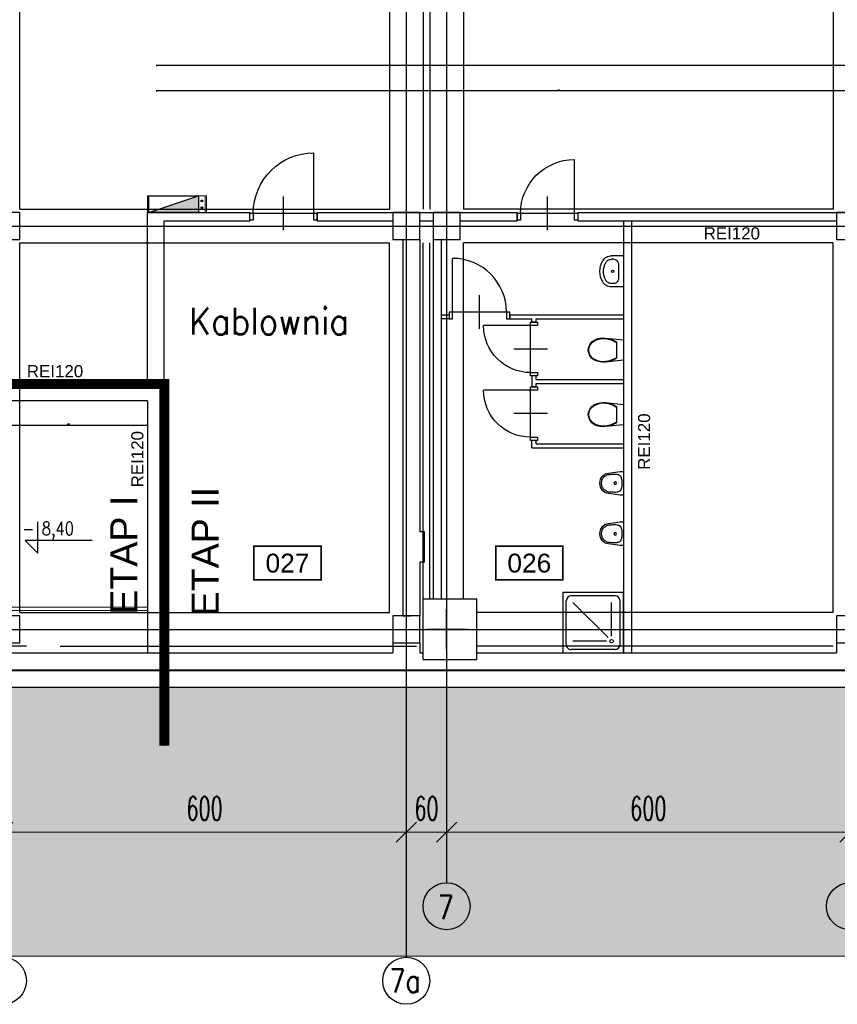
# Model space of a CAD drawing. Header units: centimetres. Extents: x -156440 to 298236, y -263599 to 81430.
# Tile 15 of 170: x 133674 to 145836, y -174809 to -160162. Entities that reach past the tile are written whole.
import ezdxf
from ezdxf.enums import TextEntityAlignment as Align

# ---------------------------------------------------------------- set-up
doc = ezdxf.new("R2010")
doc.units = ezdxf.units.CM
doc.header["$LTSCALE"] = 50
doc.header["$PDMODE"] = 35
doc.header["$PDSIZE"] = 0.1
for name, pattern in [('Kondygnacja -2$0$DASHED', [0.75, 0.5, -0.25]), ('Kondygnacja -2$0$DIVIDE', [31.75, 12.7, -6.35, 0, -6.35, 0, -6.35]), ('Kondygnacja -2$0$HIDDEN2', [4.7625, 3.175, -1.5875]), ('Osie rzutów$0$DASHDOT2', [12.7, 6.35, -3.175, 0, -3.175])]:
    doc.linetypes.add(name, pattern=pattern)
doc.layers.get('0').update_dxf_attribs({"color": 8})
doc.layers.get('DEFPOINTS').update_dxf_attribs({"color": 8})
for name, color, linetype, lineweight in [('Kondygnacja -2$0$_SP KORYTA', 8, 'Continuous', 25), ('Kondygnacja -2$0$ARCH_INFO_WYMIARY', 8, 'Continuous', 9), ('Kondygnacja -2$0$ARCH_WIDOK', 8, 'Continuous', 13), ('Kondygnacja -2$0$RYSUNKOWE_NIEDRUK', 8, 'Continuous', 9), ('Osie rzutów$0$ARCH_INFO_WYMIARY', 8, 'Continuous', 9)]:
    doc.layers.add(name, color=color, linetype=linetype, lineweight=lineweight)
for name, color, linetype in [('Kondygnacja -2$0$ARCH_DZIAŁOWA_IST', 8, 'Continuous'), ('Kondygnacja -2$0$ARCH_ETAPOWANIE', 8, 'Kondygnacja -2$0$DIVIDE'), ('Kondygnacja -2$0$ARCH_GRUNT', 8, 'Continuous'), ('Kondygnacja -2$0$ARCH_HYDRANTY', 8, 'Continuous'), ('Kondygnacja -2$0$ARCH_INFO_KOTY_WYSOKOŚCIOWE_IST', 8, 'Continuous'), ('Kondygnacja -2$0$ARCH_INFO_ODPORNOŚĆ OGNIOWA', 8, 'Continuous'), ('Kondygnacja -2$0$ARCH_INFO_OPISY_IST', 8, 'Continuous'), ('Kondygnacja -2$0$ARCH_KONSTR_POWYŻEJ RZUTU_IST', 8, 'Kondygnacja -2$0$HIDDEN2'), ('Kondygnacja -2$0$ARCH_MUROWANE_IST', 9, 'Continuous'), ('Kondygnacja -2$0$ARCH_WYPOSAŻENIE_SANITARNE_IST', 8, 'Continuous'), ('Kondygnacja -2$0$ARCH_ŚLUSARKA_DRZWI_IST', 8, 'Continuous'), ('Kondygnacja -2$0$ARCH_ŻELBET_IST', 9, 'Continuous'), ('Osie rzutów$0$ARCH_INFO_OSIE_IST', 8, 'Osie rzutów$0$DASHDOT2'), ('Osie rzutów$0$ARCH_INFO_OSIE_OPISY_IST', 8, 'Continuous'), ('Pomieszczenia -2$0$ARCH_INFO_AREA_ETYKIETY_200', 8, 'Continuous')]:
    doc.layers.add(name, color=color, linetype=linetype)
doc.styles.add('Kondygnacja -2$0$Arial', font='ARIAL.TTF')
doc.styles.add('Kondygnacja -2$0$Romans', font='Romans.shx', dxfattribs={"width": 0.7})
doc.styles.add('Kondygnacja -2$0$ROMANS-50-CM', font='romans.shx', dxfattribs={"width": 0.8, "height": 10})
doc.styles.add('Osie rzutów$0$ROMANS-250-CM', font='romans.shx', dxfattribs={"width": 0.8, "height": 50})
doc.styles.add('Osie rzutów$0$wymiary_cuprum', font='Romans.shx', dxfattribs={"width": 0.6})
doc.styles.add('Pomieszczenia -2$0$Arial', font='ARIAL.TTF')
doc.dimstyles.new('Kondygnacja -2$0$Wymiary 1-100', dxfattribs={"dimtxt": 12, "dimasz": 10, "dimexe": 5, "dimexo": 0, "dimgap": 4, "dimtad": 1, "dimrnd": 0.5, "dimzin": 12, "dimdsep": 46, "dimtxsty": 'Kondygnacja -2$0$Romans', "dimblk": 'Kondygnacja -2$0$_Oblique', "dimcen": 10, "dimdle": 10, "dimclrt": 55, "dimazin": 0, "dimtfac": 1, "dimtmove": 1, "dimatfit": 3, "dimfxl": 0, "dimtolj": 1, "dimtzin": 0, "dimarcsym": 0})
doc.dimstyles.new('Osie rzutów$0$ARCH_ CT', dxfattribs={"dimtxt": 20, "dimasz": 20, "dimexe": 12, "dimexo": 20, "dimgap": 5, "dimtad": 1, "dimdec": 1, "dimrnd": 0.5, "dimzin": 9, "dimdsep": 46, "dimtxsty": 'Osie rzutów$0$wymiary_cuprum', "dimblk": 'Osie rzutów$0$_Oblique', "dimcen": 8, "dimdle": 12, "dimclrd": 256, "dimclre": 256, "dimclrt": 55, "dimadec": 1, "dimazin": 0, "dimtfac": 1, "dimtdec": 1, "dimtmove": 1, "dimatfit": 2, "dimldrblk": 'Osie rzutów$0$_Dot', "dimfxl": 0, "dimtolj": 1, "dimtzin": 0, "dimlwd": -1, "dimlwe": -1, "dimarcsym": 0})

# ---------------------------------------------------------------- blocks, each defined once
blk = doc.blocks.new('Osie rzutów$0$_Oblique')
at = {"color": 0, "linetype": 'ByBlock', "lineweight": -2}
blk.add_line((-0.5, -0.5), (0.5, 0.5), dxfattribs=at)
blk = doc.blocks.new('*D89')
at = {"layer": 'DEFPOINTS', "color": 0}
for p in [(6260, 4732.2), (6860, 4732.2), (6860, 4698.3)]:
    blk.add_point(p, dxfattribs=at)
at = {"layer": 'Osie rzutów$0$ARCH_INFO_WYMIARY'}
for p, q in [((6260, 4717.2), (6260, 4690.3)), ((6860, 4717.2), (6860, 4690.3)), ((6252, 4698.3), (6868, 4698.3))]:
    blk.add_line(p, q, dxfattribs=at)
at = {"layer": 'Osie rzutów$0$ARCH_INFO_WYMIARY', "xscale": 30, "yscale": 30, "zscale": 30, "rotation": 180}
blk.add_blockref('Osie rzutów$0$_Oblique', (6260, 4698.3), dxfattribs=at)
at = {"layer": 'Osie rzutów$0$ARCH_INFO_WYMIARY', "xscale": 30, "yscale": 30, "zscale": 30}
blk.add_blockref('Osie rzutów$0$_Oblique', (6860, 4698.3), dxfattribs=at)
at = {"layer": 'Osie rzutów$0$ARCH_INFO_WYMIARY', "color": 55, "insert": (6560, 4733.8), "char_height": 35, "attachment_point": 5, "style": 'Osie rzutów$0$wymiary_cuprum'}
blk.add_mtext('\\A1;600', dxfattribs=at)
blk = doc.blocks.new('Osie rzutów$0$_Dot')
at = {"color": 0, "linetype": 'ByBlock', "lineweight": -2}
blk.add_line((-0.5, 0), (-1, 0), dxfattribs=at)
at = {"color": 0, "linetype": 'ByBlock', "const_width": 0.5}
blk.add_lwpolyline([(-0.25, 0, 1), (0.25, 0, 1)], format="xyb", close=True, dxfattribs=at)
blk = doc.blocks.new('*D90')
at = {"layer": 'DEFPOINTS', "color": 0}
for p in [(6200, 4732.2), (6260, 4732.2), (6260, 4698.3)]:
    blk.add_point(p, dxfattribs=at)
at = {"layer": 'Osie rzutów$0$ARCH_INFO_WYMIARY'}
for p, q in [((6200, 4717.2), (6200, 4690.3)), ((6260, 4717.2), (6260, 4690.3)), ((6192, 4698.3), (6268, 4698.3))]:
    blk.add_line(p, q, dxfattribs=at)
at = {"layer": 'Osie rzutów$0$ARCH_INFO_WYMIARY', "xscale": 30, "yscale": 30, "zscale": 30, "rotation": 180}
blk.add_blockref('Osie rzutów$0$_Oblique', (6200, 4698.3), dxfattribs=at)
at = {"layer": 'Osie rzutów$0$ARCH_INFO_WYMIARY', "xscale": 30, "yscale": 30, "zscale": 30}
blk.add_blockref('Osie rzutów$0$_Oblique', (6260, 4698.3), dxfattribs=at)
at = {"layer": 'Osie rzutów$0$ARCH_INFO_WYMIARY', "color": 55, "insert": (6230, 4733.8), "char_height": 35, "attachment_point": 5, "style": 'Osie rzutów$0$wymiary_cuprum'}
blk.add_mtext('\\A1;60', dxfattribs=at)
blk = doc.blocks.new('*D91')
at = {"layer": 'DEFPOINTS', "color": 0}
for p in [(5600, 4732.2), (6200, 4732.2), (6200, 4698.3)]:
    blk.add_point(p, dxfattribs=at)
at = {"layer": 'Osie rzutów$0$ARCH_INFO_WYMIARY'}
for p, q in [((5600, 4717.2), (5600, 4690.3)), ((6200, 4717.2), (6200, 4690.3)), ((5592, 4698.3), (6208, 4698.3))]:
    blk.add_line(p, q, dxfattribs=at)
at = {"layer": 'Osie rzutów$0$ARCH_INFO_WYMIARY', "xscale": 30, "yscale": 30, "zscale": 30, "rotation": 180}
blk.add_blockref('Osie rzutów$0$_Oblique', (5600, 4698.3), dxfattribs=at)
at = {"layer": 'Osie rzutów$0$ARCH_INFO_WYMIARY', "xscale": 30, "yscale": 30, "zscale": 30}
blk.add_blockref('Osie rzutów$0$_Oblique', (6200, 4698.3), dxfattribs=at)
at = {"layer": 'Osie rzutów$0$ARCH_INFO_WYMIARY', "color": 55, "insert": (5900, 4733.8), "char_height": 35, "attachment_point": 5, "style": 'Osie rzutów$0$wymiary_cuprum'}
blk.add_mtext('\\A1;600', dxfattribs=at)
blk = doc.blocks.new('Kondygnacja -2$0$_Oblique')
at = {"color": 0, "linetype": 'ByBlock', "lineweight": -2}
blk.add_line((-0.5, -0.5), (0.5, 0.5), dxfattribs=at)
blk = doc.blocks.new('*D236')
at = {"layer": 'DEFPOINTS', "color": 0}
for p in [(133224, -165882), (135574, -165882), (135574, -166191)]:
    blk.add_point(p, dxfattribs=at)
at = {"layer": 'Kondygnacja -2$0$ARCH_INFO_WYMIARY', "color": 0, "lineweight": -2}
for p, q in [((133214, -166191), (135584, -166191)), ((133224, -166183), (133224, -166196)), ((135574, -166183), (135574, -166196))]:
    blk.add_line(p, q, dxfattribs=at)
at = {"layer": 'Kondygnacja -2$0$ARCH_INFO_WYMIARY', "color": 0, "lineweight": -2, "xscale": 10, "yscale": 10, "zscale": 10, "rotation": 180}
blk.add_blockref('Kondygnacja -2$0$_Oblique', (133224, -166191), dxfattribs=at)
at = {"layer": 'Kondygnacja -2$0$ARCH_INFO_WYMIARY', "color": 0, "lineweight": -2, "xscale": 10, "yscale": 10, "zscale": 10}
blk.add_blockref('Kondygnacja -2$0$_Oblique', (135574, -166191), dxfattribs=at)
at = {"layer": 'Kondygnacja -2$0$ARCH_INFO_WYMIARY', "color": 55, "insert": (134399, -166181), "char_height": 12, "attachment_point": 5, "style": 'Kondygnacja -2$0$Romans'}
blk.add_mtext('\\A1;2350', dxfattribs=at)
blk = doc.blocks.new('*D188')
at = {"layer": 'DEFPOINTS', "color": 0}
for p in [(135715, -160843), (135715, -161204), (158265, -161204)]:
    blk.add_point(p, dxfattribs=at)
at = {"layer": 'Kondygnacja -2$0$ARCH_INFO_WYMIARY', "color": 0, "lineweight": -2}
for p, q in [((158275, -160843), (135705, -160843)), ((135715, -160851), (135715, -160838)), ((158265, -160851), (158265, -160838))]:
    blk.add_line(p, q, dxfattribs=at)
at = {"layer": 'Kondygnacja -2$0$ARCH_INFO_WYMIARY', "color": 0, "lineweight": -2, "xscale": 10, "yscale": 10, "zscale": 10, "rotation": 180}
blk.add_blockref('Kondygnacja -2$0$_Oblique', (135715, -160843), dxfattribs=at)
at = {"layer": 'Kondygnacja -2$0$ARCH_INFO_WYMIARY', "color": 0, "lineweight": -2, "xscale": 10, "yscale": 10, "zscale": 10}
blk.add_blockref('Kondygnacja -2$0$_Oblique', (158265, -160843), dxfattribs=at)
at = {"layer": 'Kondygnacja -2$0$ARCH_INFO_WYMIARY', "color": 55, "insert": (146990, -160833), "char_height": 12, "attachment_point": 5, "style": 'Kondygnacja -2$0$Romans'}
blk.add_mtext('\\A1;22550', dxfattribs=at)
blk = doc.blocks.new('*D202')
at = {"layer": 'DEFPOINTS', "color": 0}
for p in [(135715, -161221), (135715, -161482), (147660, -161482)]:
    blk.add_point(p, dxfattribs=at)
at = {"layer": 'Kondygnacja -2$0$ARCH_INFO_WYMIARY', "color": 0, "lineweight": -2}
for p, q in [((147670, -161221), (135705, -161221)), ((135715, -161229), (135715, -161216)), ((147660, -161229), (147660, -161216))]:
    blk.add_line(p, q, dxfattribs=at)
at = {"layer": 'Kondygnacja -2$0$ARCH_INFO_WYMIARY', "color": 0, "lineweight": -2, "xscale": 10, "yscale": 10, "zscale": 10, "rotation": 180}
blk.add_blockref('Kondygnacja -2$0$_Oblique', (135715, -161221), dxfattribs=at)
at = {"layer": 'Kondygnacja -2$0$ARCH_INFO_WYMIARY', "color": 0, "lineweight": -2, "xscale": 10, "yscale": 10, "zscale": 10}
blk.add_blockref('Kondygnacja -2$0$_Oblique', (147660, -161221), dxfattribs=at)
at = {"layer": 'Kondygnacja -2$0$ARCH_INFO_WYMIARY', "color": 55, "insert": (141688, -161211), "char_height": 12, "attachment_point": 5, "style": 'Kondygnacja -2$0$Romans'}
blk.add_mtext('\\A1;11945', dxfattribs=at)
blk = doc.blocks.new('Kondygnacja -2$0$DRZWI80')
blk.add_line((-40, 0), (-40, 80))
at = {"lineweight": -3}
for p, q in [((0, -25), (0, 25)), ((40, 0), (-40, 0))]:
    blk.add_line(p, q, dxfattribs=at)
for points in [[(-45, -10), (-40, -10), (-40, 0), (-45, 0)], [(40, -10), (45, -10), (45, 0), (40, 0)]]:
    blk.add_lwpolyline(points, close=True, dxfattribs=at)
blk.add_arc((-40, 0), 80, 0, 90, dxfattribs=at)
blk = doc.blocks.new('Kondygnacja -2$0$DRZWI90')
blk.add_line((-45, 0), (-45, 90))
at = {"lineweight": -3}
for p, q in [((0, -25), (0, 25)), ((45, 0), (-45, 0))]:
    blk.add_line(p, q, dxfattribs=at)
for points in [[(-50, -10), (-45, -10), (-45, 0), (-50, 0)], [(45, -10), (50, -10), (50, 0), (45, 0)]]:
    blk.add_lwpolyline(points, close=True, dxfattribs=at)
blk.add_arc((-45, 0), 90, 0, 90, dxfattribs=at)
blk = doc.blocks.new('Kondygnacja -2$0$DRZWI70')
blk.add_line((-35, 0), (-35, 70))
at = {"lineweight": -3}
for p, q in [((0, -25), (0, 25)), ((35, 0), (-35, 0))]:
    blk.add_line(p, q, dxfattribs=at)
for points in [[(-40, -10), (-35, -10), (-35, 0), (-40, 0)], [(35, -10), (40, -10), (40, 0), (35, 0)]]:
    blk.add_lwpolyline(points, close=True, dxfattribs=at)
blk.add_arc((-35, 0), 70, 0, 90, dxfattribs=at)
blk = doc.blocks.new('Kondygnacja -2$0$kibel wiszący')
at = {"ltscale": 0.3}
for p, q in [((-12.3, 46.8), (-15, 43)), ((-11.8, 46.2), (-14.2, 42.6)), ((-8.8, 49.7), (-12.3, 46.8)), ((-8.4, 49), (-11.8, 46.2)), ((-4.6, 51.6), (-8.8, 49.7)), ((-4.4, 50.8), (-8.4, 49)), ((0, 52.2), (-4.6, 51.6)), ((0, 51.4), (-4.4, 50.8)), ((4.6, 51.6), (0, 52.2)), ((4.4, 50.8), (0, 51.4)), ((8.4, 49), (4.4, 50.8)), ((8.8, 49.7), (4.6, 51.6)), ((11.8, 46.2), (8.4, 49)), ((12.3, 46.8), (8.8, 49.7)), ((14.2, 42.6), (11.8, 46.2)), ((15, 43), (12.3, 46.8)), ((-17.6, 34.9), (-18.1, 30.7)), ((-18.1, 30.7), (-17.9, 26.5)), ((-16.6, 39), (-17.6, 34.9)), ((-16.8, 34.8), (-17.3, 30.7)), ((-17.3, 30.7), (-17.1, 26.6)), ((-15.8, 38.8), (-16.8, 34.8)), ((-15, 43), (-16.6, 39)), ((-14.2, 42.6), (-15.8, 38.8)), ((15.8, 38.8), (14.2, 42.6)), ((16.6, 39), (15, 43)), ((16.8, 34.8), (15.8, 38.8)), ((17.6, 34.9), (16.6, 39)), ((17.3, 30.7), (16.8, 34.8)), ((17.1, 26.6), (17.3, 30.7)), ((18.1, 30.7), (17.6, 34.9)), ((17.9, 26.5), (18.1, 30.7)), ((-17.9, 26.5), (-17.2, 22.2)), ((-17.9, 26.5), (-15.1, 0)), ((-17.2, 22.2), (-16, 18.1)), ((-17.1, 26.6), (-16.4, 22.3)), ((-16.4, 22.3), (-15.1, 18.1)), ((-16, 18.1), (-14.3, 14.1)), ((-15.1, 18.1), (-13.4, 14.1)), ((13.4, 14.1), (15.2, 18.1)), ((14.3, 14.1), (16, 18.1)), ((15.1, 0), (17.9, 26.5)), ((15.2, 18.1), (16.4, 22.3)), ((16, 18.1), (17.2, 22.2)), ((16.4, 22.3), (17.1, 26.6)), ((17.2, 22.2), (17.9, 26.5)), ((-14.3, 14.1), (-12.2, 10.3)), ((-13.4, 14.1), (-11.3, 10.3)), ((-12.2, 10.3), (12.2, 10.3)), ((11.3, 10.3), (13.4, 14.1)), ((12.2, 10.3), (14.3, 14.1))]:
    blk.add_line(p, q, dxfattribs=at)
at = {"ltscale": 3}
blk.add_line((-15.1, 0), (15.1, 0), dxfattribs=at)
blk = doc.blocks.new('Kondygnacja -2$0$umywalka')
at = {"ltscale": 0.3}
for p, q in [((0, -23), (0, 23)), ((0, 23), (17.8, 23)), ((14.3, 18), (17.8, 18)), ((7.2, -9.1), (7.2, 9.1)), ((7.2, 9.1), (7.2, 9.1)), ((0, -23), (17.8, -23)), ((14.3, -18), (17.8, -18))]:
    blk.add_line(p, q, dxfattribs=at)
for points in [[(7.2, 9.1), (7.3, 10.8), (7.7, 12.5), (8.4, 14), (9.3, 15.4), (10.3, 16.5), (11.5, 17.3), (12.9, 17.8), (14.3, 18)], [(17.8, 23), (19.8, 22.9), (21.7, 22.5), (23.6, 21.9), (25.4, 21), (27, 20), (28.4, 18.7), (29.7, 17.3), (30.8, 15.7)], [(17.8, 18), (19.1, 17.9), (20.3, 17.7), (21.5, 17.3), (22.6, 16.7), (23.7, 16.1), (24.6, 15.3), (25.4, 14.4), (26.1, 13.3)], [(30.8, 15.7), (32.6, 12), (33.9, 8.1), (34.7, 4.1), (35, 0), (34.7, -4.1), (33.9, -8.1), (32.6, -12), (30.8, -15.7)], [(26.1, 13.3), (27.7, 10.2), (28.8, 6.9), (29.5, 3.5), (29.7, 0), (29.5, -3.5), (28.8, -6.9), (27.7, -10.2), (26.1, -13.3)], [(14.3, -18), (12.9, -17.8), (11.5, -17.3), (10.3, -16.5), (9.3, -15.4), (8.4, -14), (7.7, -12.5), (7.3, -10.8), (7.2, -9.1)], [(26.1, -13.3), (25.4, -14.4), (24.6, -15.3), (23.7, -16.1), (22.6, -16.7), (21.5, -17.3), (20.3, -17.7), (19.1, -17.9), (17.8, -18)], [(30.8, -15.7), (29.7, -17.3), (28.4, -18.7), (27, -20), (25.4, -21), (23.6, -21.9), (21.7, -22.5), (19.8, -22.9), (17.8, -23)]]:
    blk.add_lwpolyline(points, dxfattribs=at)
blk.add_circle((16.1, 0), 1.75, dxfattribs=at)
blk = doc.blocks.new('Kondygnacja -2$0$KLM_Poziom_0$0$M_BATH_TOIL_3D URINAL - BOWL_P')
at = {"color": 0, "linetype": 'ByBlock', "lineweight": -2}
blk.add_lwpolyline([(0, -17.5), (5, -17.5), (22.4, -15.2), (27.1, -14.1), (31.3, -10.8), (34, -5.9), (35, 0), (34, 5.9), (31.3, 10.8), (27.1, 14.1), (22.4, 15.2), (5, 17.5), (0, 17.5)], close=True, dxfattribs=at)
blk.add_lwpolyline([(21.8, -13.1, 0.041948), (24, -12.5, 0.055141), (26.3, -11.3, 0.048624), (28.5, -9.5, 0.049619), (30.2, -7.5, 0.049556), (31.5, -5.2, 0.049867), (32.2, -2.6, 0.049959), (32.5, 0, 0.049959), (32.2, 2.6, 0.049867), (31.5, 5.2, 0.049556), (30.2, 7.5, 0.049619), (28.5, 9.5, 0.048624), (26.3, 11.3, 0.055141), (24, 12.5, 0.041948), (21.8, 13.1, 0.011975), (13.8, 13.5, 0.042106), (10, 13.4, 0.066431), (7.8, 12.9, 0.050995), (5.8, 11.9, 0.080215), (4.8, 11, 0.019094), (4.2, 10.2, 0.027547), (3.9, 9.6, 0.030792), (3.4, 8.7, 0.020957), (2.9, 7.2, 0.047941), (2.5, 4.8, 0.023967), (2.2, 0, 0.023967), (2.5, -4.8, 0.047941), (2.9, -7.2, 0.020957), (3.4, -8.7, 0.030792), (3.9, -9.6, 0.027547), (4.2, -10.2, 0.019094), (4.8, -11, 0.080215), (5.8, -11.9, 0.050995), (7.8, -12.9, 0.066431), (10, -13.4, 0.042106), (13.8, -13.5, 0.011975)], format="xyb", close=True, dxfattribs=at)
blk.add_circle((12.1, 0), 2, dxfattribs=at)
at = {"layer": 'DEFPOINTS', "color": 0, "linetype": 'ByBlock', "lineweight": -2}
for p in [(0, 38.1), (0, -38.1)]:
    blk.add_point(p, dxfattribs=at)
blk = doc.blocks.new('Kondygnacja -2$0$brodzik')
at = {"linetype": 'Continuous'}
for p, q in [((0, 45), (-90, 45)), ((-90, 45), (-90, -45)), ((0, -45), (0, 45)), ((-85, 32.5), (-85, -32.5)), ((-12.5, 40), (-77.5, 40)), ((-5, 32.5), (-5, -32.5)), ((-25, 27.5), (-75, 27.5)), ((-22.8, 22.2), (-75, -30)), ((-17.5, 20), (-17.5, -30)), ((-12.5, -40), (-77.5, -40)), ((-90, -45), (0, -45))]:
    blk.add_line(p, q, dxfattribs=at)
blk.add_circle((-17.5, 27.5), 2.5, dxfattribs=at)
for centre, start, end in [((-77.5, 32.5), 90, 180), ((-12.5, 32.5), 0, 90), ((-77.5, -32.5), 180, 270), ((-12.5, -32.5), 270, 0)]:
    blk.add_arc(centre, 7.5, start, end, dxfattribs=at)
blk = doc.blocks.new('Kondygnacja -2$0$hydrant 25 84x25')
at = {"layer": 'Kondygnacja -2$0$ARCH_HYDRANTY'}
blk.add_hatch(color=256, dxfattribs=at).paths.add_polyline_path([(-8639.1, -3748.5), (-8565.1, -3723.5), (-8565.1, -3748.5)])
for points in [[(-8639.1, -3748.5), (-8565.1, -3723.5), (-8565.1, -3748.5)], [(-8565.1, -3748.5), (-8639.1, -3748.5), (-8639.1, -3723.5), (-8565.1, -3723.5)]]:
    blk.add_lwpolyline(points, close=True, dxfattribs=at)
for centre in [(-8560.1, -3731), (-8560.1, -3741)]:
    blk.add_circle(centre, 1.25, dxfattribs=at)
at = {"layer": 'Kondygnacja -2$0$RYSUNKOWE_NIEDRUK'}
blk.add_line((-8565.1, -3748.5), (-8565.1, -3723.5), dxfattribs=at)
at = {"layer": 'Kondygnacja -2$0$RYSUNKOWE_NIEDRUK', "linetype": 'Kondygnacja -2$0$DASHED', "ltscale": 10}
for p, q in [((-8555.1, -3748.5), (-8555.1, -3723.5)), ((-8565.1, -3748.5), (-8555.1, -3748.5))]:
    blk.add_line(p, q, dxfattribs=at)
for points in [[(-8639.1, -3748.5), (-8641.1, -3748.5), (-8641.1, -3723.5), (-8641.1, -3723.5), (-8639.1, -3723.5)], [(-8555.1, -3748.5), (-8553.1, -3748.5), (-8553.1, -3723.5), (-8553.1, -3723.5), (-8565.1, -3723.5)]]:
    blk.add_lwpolyline(points, dxfattribs=at)
blk = doc.blocks.new('Kondygnacja -2$0$konstukcja stropu -2')
at = {"layer": 'Kondygnacja -2$0$ARCH_KONSTR_POWYŻEJ RZUTU_IST', "ltscale": 10}
for p, q in [((5625, 5625), (5625, 6175)), ((6175, 6175), (6175, 5625)), ((6835, 6175), (6835, 5625)), ((6225, 6155), (6225, 5625)), ((6235, 6155), (6235, 5625)), ((6285, 6155), (6285, 5625)), ((5625, 5625), (6175, 5625)), ((6835, 5625), (6285, 5625)), ((5625, 5575), (6175, 5575)), ((5625, 5025), (5625, 5575)), ((6175, 5025), (6175, 5575)), ((6225, 5045), (6225, 5575)), ((6235, 5045), (6235, 5575)), ((6285, 5045), (6285, 5575)), ((6835, 5575), (6285, 5575)), ((6835, 5025), (6835, 5575)), ((5625, 5025), (6175, 5025)), ((6835, 5025), (6305, 5025)), ((5635, 4975), (4975, 4975)), ((5685, 4975), (6215, 4975)), ((6835, 4975), (6305, 4975))]:
    blk.add_line(p, q, dxfattribs=at)
blk = doc.blocks.new('Pomieszczenia -2$0$etykieta_numer')
at = {"color": 0, "linetype": 'ByBlock', "const_width": 2.44}
blk.add_lwpolyline([(-50, -50), (-50, 0), (50, 0), (50, -50)], close=True, dxfattribs=at)
at = {"color": 0, "linetype": 'ByBlock', "style": 'Pomieszczenia -2$0$Arial'}
blk.add_attdef('AECAREA:NUMER_LOKALU', text='', height=28, dxfattribs=at).set_placement((0, -25), align=Align.MIDDLE)
blk = doc.blocks.new('Osie rzutów')
at = {"layer": 'Osie rzutów$0$ARCH_INFO_OSIE_IST', "ltscale": 10}
for p, q in [((6200, 12510), (6200, 4800)), ((6200, 12510), (6200, 4571.18)), ((6260, 12510), (6260, 4623.26)), ((4436.04, 5600), (15156.54, 5600)), ((6260, 4970), (6260, 5030)), ((4436.04, 5000), (15156.54, 5000)), ((6290, 5000), (6230, 5000))]:
    blk.add_line(p, q, dxfattribs=at)
at = {"layer": 'Osie rzutów$0$ARCH_INFO_OSIE_OPISY_IST'}
blk.add_line((6200, 4571.18), (6200, 4512.32), dxfattribs=at)
for centre in [(6260, 4588.26), (6860, 4588.26), (5600, 4477.32), (6200, 4477.32)]:
    blk.add_circle(centre, 35, dxfattribs=at)
at = {"layer": 'Osie rzutów$0$ARCH_INFO_OSIE_OPISY_IST', "style": 'Osie rzutów$0$ROMANS-250-CM', "width": 0.8}
for s, p in [('7', (6246.71, 4569.04)), ('7a', (6174.95, 4459.83))]:
    blk.add_text(s, height=35, dxfattribs=at).set_placement(p)
at = {"layer": 'Osie rzutów$0$ARCH_INFO_WYMIARY'}
for base, p1, p2, picture, middle in [((6200, 4698.26), (5600, 4732.19), (6200, 4732.19), '*D91', (5900, 4733.76)), ((6860, 4698.26), (6260, 4732.19), (6860, 4732.19), '*D89', (6560, 4733.76))]:
    dim = blk.add_linear_dim(base=base, p1=p1, p2=p2, dimstyle='Osie rzutów$0$ARCH_ CT', override={"dimtxt": 35, "dimasz": 30, "dimexe": 8, "dimexo": 15, "dimgap": 18, "dimdle": 8}, dxfattribs=at)
    dim.commit()
    dim.dimension.update_dxf_attribs({"geometry": picture, "text_midpoint": middle})
dim = blk.add_linear_dim(base=(6260, 4698.26), p1=(6200, 4732.19), p2=(6260, 4732.19), dimstyle='Osie rzutów$0$ARCH_ CT', override={"dimtxt": 35, "dimasz": 30, "dimexe": 8, "dimexo": 15, "dimgap": 18, "dimdle": 8}, dxfattribs=at)
dim.commit()
dim.dimension.update_dxf_attribs({"geometry": '*D90', "text_midpoint": (6230, 4698.26), "dimtype": 128})

msp = doc.modelspace()

# ---------------------------------------------------------------- hatches: boundary and pattern name
at = {"layer": 'Kondygnacja -2$0$ARCH_GRUNT', "linetype": 'Continuous', "lineweight": 5}
h = msp.add_hatch(dxfattribs=at)
h.set_pattern_fill('EARTH', color=256, scale=150.000081, angle=45, style=0)
h.set_pattern_definition([(45, (77424.2, -219231.8), (-1e-09, 1347.039), [952.501, -952.501]), (45, (77171.7, -218979.2), (-1e-09, 1347.039), [952.501, -952.501]), (45, (76919.1, -218726.6), (-1e-09, 1347.039), [952.501, -952.501]), (135, (76919.1, -218558.25), (-1347.039, -1e-09), [952.501, -952.501]), (135, (77171.7, -218305.7), (-1347.039, -1e-09), [952.501, -952.501]), (135, (77424.2, -218053.1), (-1347.039, -1e-09), [952.501, -952.501])])
h.paths.add_polyline_path([(212884.241, -145231.769), (212884.241, -170091.769), (126714.241, -170091.769), (126714.241, -162416.769), (124204.241, -162416.769), (124204.241, -158046.769), (126714.241, -158046.769), (126714.241, -145411.769), (124194.241, -145411.769), (124194.241, -139051.769), (126714.241, -139051.769), (126714.241, -120371.769), (126974.241, -120371.769), (126974.241, -120331.769), (123340.682, -120331.769), (104210.686, -114846.331), (92327.304, -139115.894), (85328.346, -135672.845), (88440.332, -129346.864), (81118.345, -125744.905), (84534.909, -118799.785), (97303.521, -125081.142), (97363.112, -124960.006), (104094.752, -111276.07), (123872.677, -116947.299), (125577.831, -117931.769), (126814.241, -117931.769), (126814.241, -111935.99), (122814.241, -111935.99), (122814.241, -112482.599), (111546.999, -109251.769), (100611.443, -109251.769), (95479.978, -119726.267), (82711.366, -113444.91), (75763.47, -127568.448), (83085.457, -131170.407), (79973.47, -137496.388), (94157.494, -144474.039), (106329.469, -119615.08), (122714.241, -124313.338), (122714.241, -135051.769), (120194.241, -135051.769), (120194.241, -149411.769), (122714.241, -149411.769), (122714.241, -154046.769), (120204.241, -154046.769), (120204.241, -166416.769), (122714.241, -166416.769), (122714.241, -174091.769), (216884.241, -174091.769), (216884.241, -145231.769)])

# ---------------------------------------------------------------- linework, layer by layer
at = {"layer": 'Kondygnacja -2$0$ARCH_DZIAŁOWA_IST', "ltscale": 5}
for p, q in [((139944.241, -164551.769, -3480), (140064.241, -164551.769, -3480)), ((140064.241, -164611.769, -3480), (139944.241, -164611.769, -3480)), ((140064.241, -164551.769, -3480), (140064.241, -164611.769, -3480)), ((140964.241, -164551.769, -3480), (142654.241, -164551.769, -3480)), ((140964.241, -164551.769, -3480), (140964.241, -164611.769, -3480)), ((140964.241, -164611.769, -3480), (141294.241, -164611.769, -3480)), ((141294.241, -164661.769, -3480), (141294.241, -164611.769, -3480)), ((141354.241, -164661.769, -3480), (141354.241, -164611.769, -3480)), ((141354.241, -164611.769, -3480), (142654.241, -164611.769, -3480)), ((141354.241, -164661.769, -3480), (141294.241, -164661.769, -3480)), ((141294.241, -165461.769, -3480), (141294.241, -165621.769, -3480)), ((141354.241, -165461.769, -3480), (141294.241, -165461.769, -3480)), ((141354.241, -165511.769, -3480), (141354.241, -165461.769, -3480)), ((141354.241, -165621.769, -3480), (141294.241, -165621.769, -3480)), ((141354.241, -165511.769, -3480), (142654.241, -165511.769, -3480)), ((141354.241, -165571.769, -3480), (142654.241, -165571.769, -3480)), ((141354.241, -165621.769, -3480), (141354.241, -165571.769, -3480)), ((141294.241, -166531.769, -3480), (141294.241, -166421.769, -3480)), ((141354.241, -166421.769, -3480), (141294.241, -166421.769, -3480)), ((141294.241, -166531.769, -3480), (142654.241, -166531.769, -3480)), ((141354.241, -166471.769, -3480), (141354.241, -166421.769, -3480)), ((141354.241, -166471.769, -3480), (142654.241, -166471.769, -3480))]:
    msp.add_line(p, q, dxfattribs=at)
at = {"layer": 'Kondygnacja -2$0$ARCH_ETAPOWANIE', "ltscale": 10, "const_width": 150, "elevation": -3480}
msp.add_lwpolyline([(125594.969, -165581.769), (135824.241, -165581.769), (135824.241, -170962.702)], dxfattribs=at)
at = {"layer": 'Kondygnacja -2$0$ARCH_INFO_KOTY_WYSOKOŚCIOWE_IST', "elevation": -3480}
msp.add_lwpolyline([(134752.998, -167911.117), (133755.814, -167911.117), (133943.314, -168098.617), (133943.314, -167630.183)], dxfattribs=at)
at = {"layer": 'Kondygnacja -2$0$ARCH_MUROWANE_IST', "ltscale": 4}
for p, q in [((135574.241, -165581.769, -3480), (135574.241, -163031.769, -3480)), ((135574.241, -163031.769, -3480), (137099.241, -163031.769, -3480)), ((135824.241, -165581.769, -3480), (135824.241, -163151.769, -3480)), ((135824.241, -163151.769, -3480), (137099.241, -163151.769, -3480)), ((137099.241, -163151.769, -3480), (137099.241, -163031.769, -3480)), ((138099.241, -163031.769, -3480), (141074.241, -163031.769, -3480)), ((138099.241, -163151.769, -3480), (138099.241, -163031.769, -3480)), ((138099.241, -163151.769, -3480), (139224.241, -163151.769, -3480)), ((139624.241, -163151.769, -3480), (139824.241, -163151.769, -3480)), ((140224.241, -163151.769, -3480), (141074.241, -163151.769, -3480)), ((141074.241, -163031.769, -3480), (141074.241, -163151.769, -3480)), ((141974.241, -163031.769, -3480), (141974.241, -163151.769, -3480)), ((141974.241, -163031.769, -3480), (147474.241, -163031.769, -3480)), ((141974.241, -163151.769, -3480), (145824.241, -163151.769, -3480)), ((141974.241, -163151.769, -3480), (145824.241, -163151.769, -3480)), ((142654.241, -163151.769, -3480), (142654.241, -169581.769, -3480)), ((142774.241, -163151.769, -3480), (142774.241, -169581.769, -3480)), ((139374.241, -163431.769, -3480), (139374.241, -169031.769, -3480)), ((139624.241, -163431.769, -3480), (139624.241, -167781.769, -3480)), ((139824.241, -163431.769, -3480), (139824.241, -168781.769, -3480)), ((139944.241, -163431.769, -3480), (139944.241, -168781.769, -3480)), ((139694.241, -167781.769, -3480), (139624.241, -167781.769, -3480)), ((139694.241, -168231.769, -3480), (139694.241, -167781.769, -3480)), ((139694.241, -168231.769, -3480), (139624.241, -168231.769, -3480)), ((139624.241, -168231.769, -3480), (139624.241, -169031.769, -3480)), ((126964.241, -169841.769, -3480), (212634.241, -169841.769, -3480)), ((126714.241, -170091.769, -3480), (212884.241, -170091.769, -3480))]:
    msp.add_line(p, q, dxfattribs=at)
at = {"layer": 'Kondygnacja -2$0$ARCH_WIDOK', "elevation": -3480}
for points in [[(135574.241, -168901.769), (127224.241, -168901.769)], [(135574.241, -168951.769), (127224.241, -168951.769)]]:
    msp.add_lwpolyline(points, dxfattribs=at)
at = {"layer": 'Kondygnacja -2$0$ARCH_ŻELBET_IST', "ltscale": 4}
for p, q in [((135824.241, -165581.769, -3480), (130124.241, -165581.769, -3480)), ((135574.241, -165831.769, -3480), (130124.241, -165831.769, -3480)), ((140474.241, -168781.769, -3480), (139674.241, -168781.769, -3480)), ((139674.241, -169681.769, -3480), (139674.241, -168781.769, -3480)), ((140474.241, -169681.769, -3480), (140474.241, -168781.769, -3480)), ((139374.241, -169031.769, -3480), (139494.241, -169031.769, -3480)), ((139224.241, -169431.769, -3480), (139224.241, -169581.769, -3480)), ((139624.241, -169431.769, -3480), (139624.241, -169581.769, -3480)), ((145824.241, -169431.769, -3480), (145824.241, -169581.769, -3480)), ((127224.241, -169581.769, -3480), (139224.241, -169581.769, -3480)), ((139624.241, -169581.769, -3480), (139674.241, -169581.769, -3480)), ((140474.241, -169581.769, -3480), (142654.241, -169581.769, -3480)), ((142654.241, -169581.769, -3480), (145824.241, -169581.769, -3480)), ((139674.241, -169681.769, -3480), (140474.241, -169681.769, -3480)), ((126974.241, -169831.769, -3480), (212624.241, -169831.769, -3480))]:
    msp.add_line(p, q, dxfattribs=at)
at = {"layer": 'Kondygnacja -2$0$ARCH_ŻELBET_IST', "ltscale": 2}
for p, q in [((135824.241, -165581.769, -3480), (135824.241, -170962.702, -3480)), ((135574.241, -165831.769, -3480), (135574.241, -169581.769, -3480))]:
    msp.add_line(p, q, dxfattribs=at)
at = {"layer": 'Kondygnacja -2$0$ARCH_ŻELBET_IST', "ltscale": 4, "elevation": -3480}
for points in [[(133174.241, -163431.769), (133674.241, -163431.769), (133674.241, -163031.769), (133174.241, -163031.769)], [(139224.241, -163431.769), (139624.241, -163431.769), (139624.241, -163031.769), (139224.241, -163031.769)], [(139824.241, -163431.769), (140224.241, -163431.769), (140224.241, -163031.769), (139824.241, -163031.769)], [(145824.241, -163431.769), (146224.241, -163431.769), (146224.241, -163031.769), (145824.241, -163031.769)], [(133174.241, -169431.769), (133674.241, -169431.769), (133674.241, -169031.769), (133174.241, -169031.769)], [(139224.241, -169431.769), (139624.241, -169431.769), (139624.241, -169031.769), (139224.241, -169031.769)], [(145824.241, -169431.769), (146224.241, -169431.769), (146224.241, -169031.769), (145824.241, -169031.769)]]:
    msp.add_lwpolyline(points, close=True, dxfattribs=at)
at = {"layer": 'Kondygnacja -2$0$RYSUNKOWE_NIEDRUK', "linetype": 'Continuous', "lineweight": 5, "elevation": -3480}
for points in [[(212884.241, -170091.769), (126714.241, -170091.769), (126714.241, -162416.769), (124204.241, -162416.769), (124204.241, -158046.769), (126714.241, -158046.769), (126714.241, -145411.769), (124194.241, -145411.769), (124194.241, -139051.769), (126714.241, -139051.769), (126714.241, -120371.769), (126974.241, -120371.769), (126974.241, -120331.769), (123340.682, -120331.769), (104210.686, -114846.331)], [(106329.469, -119615.08), (122714.241, -124313.338), (122714.241, -135051.769), (120194.241, -135051.769), (120194.241, -149411.769), (122714.241, -149411.769), (122714.241, -154046.769), (120204.241, -154046.769), (120204.241, -166416.769), (122714.241, -166416.769), (122714.241, -174091.769), (216884.241, -174091.769)]]:
    msp.add_lwpolyline(points, dxfattribs=at)

# ---------------------------------------------------------------- block references
at = {"layer": 'Kondygnacja -2$0$_SP KORYTA', "xscale": 10, "yscale": 10, "zscale": 10}
msp.add_blockref('Kondygnacja -2$0$konstukcja stropu -2', (77424.241, -219231.769, -3480), dxfattribs=at)
at = {"layer": 'Kondygnacja -2$0$ARCH_HYDRANTY', "xscale": 10, "yscale": 10, "zscale": 10}
msp.add_blockref('Kondygnacja -2$0$hydrant 25 84x25', (221985.316, -125547.178, -3480), dxfattribs=at)
at = {"layer": 'Kondygnacja -2$0$ARCH_WYPOSAŻENIE_SANITARNE_IST', "yscale": 10, "zscale": 10}
for name, p, xscale, rotation in [('Kondygnacja -2$0$umywalka', (142654.241, -163905.625, -3480), 10, 180), ('Kondygnacja -2$0$kibel wiszący', (142654.241, -165076.571, -3480), -10, 90), ('Kondygnacja -2$0$kibel wiszący', (142654.241, -166036.571, -3480), -10, 90), ('Kondygnacja -2$0$brodzik', (142204.241, -169581.769, -3480), 10, 270)]:
    msp.add_blockref(name, p, dxfattribs=dict(at, xscale=xscale, rotation=rotation))
at = {"layer": 'Kondygnacja -2$0$ARCH_WYPOSAŻENIE_SANITARNE_IST', "xscale": -10, "yscale": 10, "zscale": 10}
for p in [(142654.241, -167057.911, -3480), (142654.241, -167807.911, -3480)]:
    msp.add_blockref('Kondygnacja -2$0$KLM_Poziom_0$0$M_BATH_TOIL_3D URINAL - BOWL_P', p, dxfattribs=at)
at = {"layer": 'Kondygnacja -2$0$ARCH_ŚLUSARKA_DRZWI_IST', "yscale": 10, "zscale": 10}
for name, p, xscale in [('Kondygnacja -2$0$DRZWI90', (137599.241, -163041.769, -3480), -10), ('Kondygnacja -2$0$DRZWI80', (141524.241, -163041.769, -3480), -10), ('Kondygnacja -2$0$DRZWI80', (140514.241, -164511.769, -3480), 10)]:
    msp.add_blockref(name, p, dxfattribs=dict(at, xscale=xscale))
at = {"layer": 'Kondygnacja -2$0$ARCH_ŚLUSARKA_DRZWI_IST', "xscale": -10, "yscale": 10, "zscale": 10, "rotation": 90}
for p in [(141274.241, -165061.769, -3480), (141274.241, -166021.769, -3480)]:
    msp.add_blockref('Kondygnacja -2$0$DRZWI70', p, dxfattribs=at)
at = {"layer": 'Osie rzutów$0$ARCH_INFO_OSIE_IST', "xscale": 10, "yscale": 10, "zscale": 10}
msp.add_blockref('Osie rzutów', (77424.241, -219231.769), dxfattribs=at)
at = {"layer": 'Pomieszczenia -2$0$ARCH_INFO_AREA_ETYKIETY_200', "linetype": 'Continuous', "lineweight": -3}
ref = msp.add_blockref('Pomieszczenia -2$0$etykieta_numer', (137657.79, -167995.186, 6300), dxfattribs=dict(at, xscale=10, yscale=10, zscale=10))
ref.add_attrib('AECAREA:NUMBER', '027', dxfattribs={"layer": '0', "color": 0, "linetype": 'ByBlock', "height": 280, "style": 'Pomieszczenia -2$0$Arial'}).set_placement((137657.79, -168245.186, 6300), align=Align.MIDDLE)
ref = msp.add_blockref('Pomieszczenia -2$0$etykieta_numer', (141254.424, -167995.186, 6300), dxfattribs=dict(at, xscale=10, yscale=10, zscale=10))
ref.add_attrib('AECAREA:NUMBER', '026', dxfattribs={"layer": '0', "color": 0, "linetype": 'ByBlock', "height": 280, "style": 'Pomieszczenia -2$0$Arial'}).set_placement((141254.424, -168245.186, 6300), align=Align.MIDDLE)

# ---------------------------------------------------------------- texts
at = {"layer": 'Kondygnacja -2$0$ARCH_ETAPOWANIE', "ltscale": 10, "char_height": 400, "width": 2796.22902, "attachment_point": 1, "rotation": 90, "style": 'Kondygnacja -2$0$Arial'}
for s, insert in [('ETAP II', (136231.378, -169036.884, -3480)), ('ETAP I', (135021.953, -169012.36, -3480))]:
    msp.add_mtext(s, dxfattribs=dict(at, insert=insert))
at = {"layer": 'Kondygnacja -2$0$ARCH_INFO_KOTY_WYSOKOŚCIOWE_IST', "insert": (133714.104, -167761.488, -3480), "char_height": 200, "width": 976.18926, "attachment_point": 4, "line_spacing_factor": 0.9, "style": 'Kondygnacja -2$0$ROMANS-50-CM'}
msp.add_mtext('- 8,40', dxfattribs=at)
at = {"layer": 'Kondygnacja -2$0$ARCH_INFO_ODPORNOŚĆ OGNIOWA', "char_height": 180, "width": 533.32525, "attachment_point": 5, "style": 'Kondygnacja -2$0$Arial'}
for insert in [(144266.258, -163341.318, -3480), (134199.653, -165391.571, -3480)]:
    msp.add_mtext('REI120', dxfattribs=dict(at, insert=insert))
at = {"layer": 'Kondygnacja -2$0$ARCH_INFO_ODPORNOŚĆ OGNIOWA', "char_height": 180, "width": 533.32525, "attachment_point": 5, "rotation": 90, "style": 'Kondygnacja -2$0$Arial'}
for insert in [(142962.475, -166438.198, -3480), (135425.173, -166699.986, -3480)]:
    msp.add_mtext('REI120', dxfattribs=dict(at, insert=insert))
at = {"layer": 'Kondygnacja -2$0$ARCH_INFO_OPISY_IST', "insert": (136195.079, -164446.917, -3480), "char_height": 400, "width": 4074.96516, "attachment_point": 1, "style": 'Kondygnacja -2$0$ROMANS-50-CM'}
msp.add_mtext('{\\W0.9;Kablownia}', dxfattribs=at)

# ---------------------------------------------------------------- dimensions: what is measured, and where the dimension line sits
at = {"layer": 'Kondygnacja -2$0$ARCH_INFO_WYMIARY'}
for base, p1, p2, picture, middle in [((135715.196, -160843.237, -3480), (158265.196, -161204.191, -3480), (135715.196, -161204.191, -3480), '*D188', (146990.196, -160833.237, -3480)), ((135715.196, -161221.359, -3480), (147660.196, -161482.042, -3480), (135715.196, -161482.042, -3480), '*D202', (141687.696, -161211.359, -3480)), ((135574.241, -166191.393, -3480), (133224.241, -165881.769, -3480), (135574.241, -165881.769, -3480), '*D236', (134399.241, -166181.393, -3480))]:
    dim = msp.add_linear_dim(base=base, p1=p1, p2=p2, dimstyle='Kondygnacja -2$0$Wymiary 1-100', dxfattribs=at)
    dim.commit()
    dim.dimension.update_dxf_attribs({"geometry": picture, "text_midpoint": middle})

doc.saveas('drawing.dxf')
